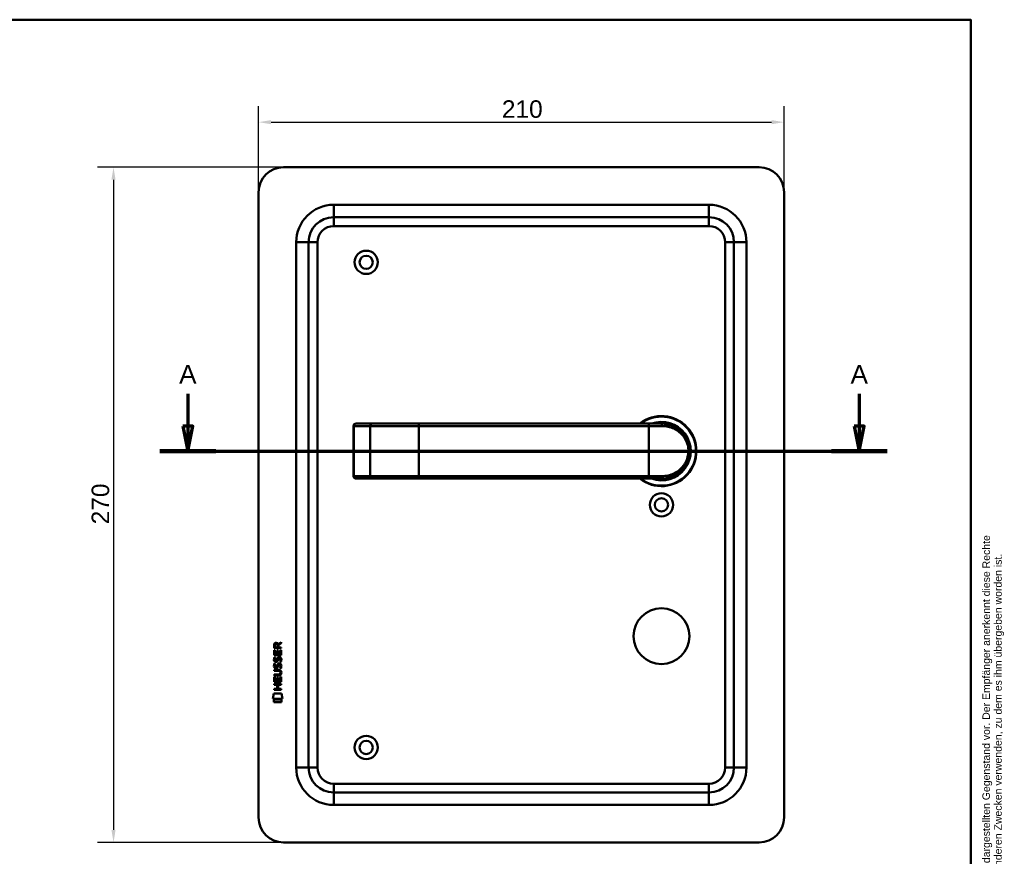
# Model space of a CAD drawing. Header units: millimetres. Extents: x 20 to 833, y 20 to 574.
# Tile 6 of 6: x 440 to 833, y 239 to 574. Entities that reach past the tile are written whole.
import ezdxf
from ezdxf.enums import TextEntityAlignment as Align

# ---------------------------------------------------------------- set-up
doc = ezdxf.new("R2010")
doc.units = ezdxf.units.MM
doc.header["$LTSCALE"] = 2
for name, color, linetype, lineweight in [('Bemaßungen(DIN)', 7, 'Continuous', 25), ('Schnittansichtslinien(DIN)', 7, 'Continuous', 70), ('Sichtbare Kanten(DIN)', 7, 'Continuous', 50), ('Sichtbare tangentiale Kanten(DIN)', 7, 'Continuous', 50), ('Skizziergeometrie(DIN)', 7, 'Continuous', 50), ('Skizzierlinie(DIN)', 7, 'Continuous', 25), ('Symbole(DIN)', 7, 'Continuous', 25)]:
    doc.layers.add(name, color=color, linetype=linetype, lineweight=lineweight)
doc.styles.add('Aktuell-DIN', font='arial.ttf')
doc.styles.add('Aktuell-DINGroßer Text', font='arial.ttf')
doc.styles.add('STANDARD-DIN~0', font='arial.ttf')
doc.styles.add('Textstil10', font='arial.ttf')
doc.styles.add('Textstil41', font='arial.ttf', dxfattribs={"width": 0.8})
doc.styles.add('Textstil83', font='arial.ttf', dxfattribs={"width": 0.8})
doc.dimstyles.new('CAD-LAN', dxfattribs={"dimscale": 2, "dimtxt": 3.5, "dimasz": 2.5, "dimexe": 3.175, "dimexo": 0, "dimgap": 0.8, "dimtad": 1, "dimrnd": 1e-08, "dimtxsty": 'STANDARD-DIN~0', "dimcen": 0.09, "dimdle": 10, "dimclrd": 250, "dimclre": 250, "dimclrt": 250, "dimadec": 0, "dimazin": 2, "dimtfac": 1, "dimtmove": 0, "dimatfit": 3, "dimfxl": 1, "dimtolj": 1, "dimtzin": 0, "dimlwd": 25, "dimlwe": 25, "dimarcsym": 0})

# ---------------------------------------------------------------- blocks, each defined once
blk = doc.blocks.new('Ränder Standardrahmen')
at = {"layer": 'Skizziergeometrie(DIN)', "flags": 128}
blk.add_lwpolyline([(10, 10), (10, 287), (410, 287), (410, 10), (10, 10)], dxfattribs=at)
blk = doc.blocks.new('Schriftfelder Heusser')
at = {"layer": 'Skizziergeometrie(DIN)'}
for p, q in [((101, 229.92), (101, 236.92)), ((101, 236.92), (291, 236.92)), ((111, 229.92), (111, 236.92)), ((123, 229.92), (123, 236.92)), ((232, 229.92), (232, 236.92)), ((256, 229.92), (256, 236.92)), ((291, 236.92), (291, 229.92)), ((101, 191.42), (101, 229.92)), ((101, 229.92), (291, 229.92)), ((111, 229.92), (111, 221.42)), ((123, 229.92), (123, 221.42)), ((232, 229.92), (232, 221.42)), ((256, 229.92), (256, 221.42)), ((291, 229.92), (291, 191.42)), ((101, 221.42), (291, 221.42)), ((150, 221.42), (150, 204.42)), ((198.85, 221.42), (198.85, 204.42)), ((216.35, 221.42), (216.35, 204.42)), ((238.35, 221.42), (238.35, 204.42)), ((278, 221.42), (278, 191.42)), ((278, 208.67), (291, 208.67)), ((101, 204.42), (291, 204.42)), ((142, 204.42), (142, 191.42)), ((236, 204.42), (236, 191.42)), ((278, 200.17), (291, 200.17)), ((291, 191.42), (101, 191.42))]:
    blk.add_line(p, q, dxfattribs=at)
at = {"layer": 'Skizzierlinie(DIN)'}
for p, q in [((113.5, 221.42), (113.5, 204.42)), ((118, 221.42), (118, 204.42)), ((162.35, 221.42), (162.35, 204.42)), ((166.85, 221.42), (166.85, 204.42)), ((113.5, 217.17), (150, 217.17)), ((162.35, 217.17), (278, 217.17)), ((113.5, 212.92), (150, 212.92)), ((162.35, 212.92), (278, 212.92)), ((113.5, 208.67), (150, 208.67)), ((162.35, 208.67), (278, 208.67))]:
    blk.add_line(p, q, dxfattribs=at)
for centre in [(115.75, 219.25), (164.6, 219.25), (115.75, 215.04), (164.6, 215.04), (115.75, 210.79), (164.6, 210.79), (115.75, 206.54), (164.6, 206.54)]:
    blk.add_circle(centre, 1.75, dxfattribs=at)
at = {"layer": 'Symbole(DIN)', "color": 7, "insert": (293.33, 191.7), "char_height": 1.5, "width": 182.3003, "attachment_point": 1, "rotation": 90, "line_spacing_factor": 0.944221, "style": 'Aktuell-DIN'}
blk.add_mtext('\\fArial|b0|i0;\\H1.5000;Die Schlossfabrik Heusser AG ist Eigentümerin dieses Dokumentes und behält sich alle Rechte an diesem und dem dargestellten Gegenstand vor. Der Empfänger anerkennt diese Rechte\\Pund wird das Dokument nicht ohne schriftliche Ermächtigung der Eigentümerin Dritten zugänglich machen oder zu anderen Zwecken verwenden, zu dem es ihm übergeben worden ist.\\P ', dxfattribs=at)
at = {"layer": 'Symbole(DIN)', "color": 179, "true_color": 0x262659, "style": 'Aktuell-DIN'}
for s, insert, char_height, attachment_point in [('Pos.', (106, 227), 2.489, 2), ('Menge', (117, 227), 2.489, 2), ('Benennung', (125.81, 225.38), 2.489, 4), ('B-Nummer', (234.74, 225.62), 2.489, 4), ('Material', (265.02, 225.62), 2.489, 5), ('\\fArial|b0|i0;Gezeichnet', (200.05, 219.23), 2, 4), ('\\fArial|b0|i0;a', (115.81, 219.53), 2, 5), ('\\fArial|b0|i0;e', (164.54, 219.53), 2, 5), ('\\fArial|b0|i0;b', (115.75, 215), 2, 5), ('\\fArial|b0|i0;f', (164.55, 215.06), 2, 5), ('\\fArial|b0|i0;Freigegeben', (199.92, 216), 2, 1), ('\\fArial|b0|i0;c', (115.75, 211.01), 2, 5), ('\\fArial|b0|i0;g', (164.63, 211.05), 2, 5), ('\\fArial|b0|i0;Projekt', (200, 211.98), 2, 1), ('\\fArial|b0|i0;d', (115.76, 206.55), 2, 5), ('\\fArial|b0|i0;h', (164.55, 206.57), 2, 5), ('\\fArial|b0|i0;CAD-Nr.', (200, 207.5), 2, 1), ('\\fArial|b0|i0;\\H2.0000;Massstab', (284.39, 206.37), 2, 5), ('\\fArial|b0|i0;\\H2.0000;Baugruppe', (143.1, 203.73), 2, 1), ('\\fArial|b0|i0;Zeichnungs-Nr.', (237, 203.5), 2, 1), ('\\fArial|b0|i0;\\H2.5000;4853 Murgenthal', (113.33, 192.46), 2.5, 7)]:
    blk.add_mtext(s, dxfattribs=dict(at, insert=insert, char_height=char_height, attachment_point=attachment_point))
at = {"layer": 'Symbole(DIN)', "color": 179, "true_color": 0x262659, "attachment_point": 5, "style": 'Aktuell-DIN'}
for s, insert, char_height, width in [('Änd.', (107.21, 213), 2.489, 12.3494), ('Änd.', (156.12, 212.76), 2.489, 12.3494), ('\\fArial|b0|i0;Änderung', (284.51, 202.33), 2, 12.1143)]:
    blk.add_mtext(s, dxfattribs=dict(at, insert=insert, char_height=char_height, width=width))
at = {"layer": 'Symbole(DIN)', "color": 7, "insert": (143.1, 196.62), "char_height": 4.5, "width": 90.18, "attachment_point": 4, "style": 'Aktuell-DIN'}
blk.add_mtext('\\fArial|b0|i0;\\W0.90;\\H4.5000;Heusser-Muschel Serie 6  EN179', dxfattribs=at)
at = {"layer": 'Symbole(DIN)', "color": 179, "true_color": 0x262659}
for tag, height, style, p in [('AUTOR', 2.49, 'Aktuell-DIN', (240.03, 219.26)), ('KONTROLLDATUM', 2, 'Textstil10', (217.42, 215.04)), ('KONTROLLIERT_VON', 2, 'Textstil10', (239.98, 215.05))]:
    blk.add_attdef(tag, text='', height=height, dxfattribs=dict(at, style=style)).set_placement(p, align=Align.MIDDLE_LEFT)
at = {"layer": 'Symbole(DIN)', "color": 179, "true_color": 0x262659, "style": 'Textstil10'}
blk.add_attdef('ERSTELLUNGSDATUM_001', (217.26, 218.29), '', height=2, dxfattribs=at)
at = {"layer": 'Symbole(DIN)', "color": 7, "style": 'Textstil83', "width": 0.8}
blk.add_attdef('Anfänglicher_Ansichtsmaßstab_001', (281.57, 213.34), '', height=2.3, dxfattribs=at)
at = {"layer": 'Symbole(DIN)', "color": 179, "true_color": 0x262659, "style": 'Textstil10'}
blk.add_attdef('PROJEKT', text='', height=2, dxfattribs=at).set_placement((217.77, 209.72), align=Align.BOTTOM_LEFT)
at = {"layer": 'Symbole(DIN)', "color": 7, "style": 'Textstil41', "width": 0.8}
blk.add_attdef('STATUS', text='', height=5, dxfattribs=at).set_placement((284.53, 195.86), align=Align.MIDDLE_CENTER)
blk = doc.blocks.new('*D21')
at = {"layer": 'Bemaßungen(DIN)', "color": 250, "linetype": 'Continuous', "lineweight": 25, "true_color": 0x3f3f3f, "transparency": 16777216}
for p, q in [((535.37, 504.98), (535.37, 539.36)), ((745.37, 504.98), (745.37, 539.36)), ((540.37, 533.01), (740.37, 533.01))]:
    blk.add_line(p, q, dxfattribs=at)
at = {"layer": 'Bemaßungen(DIN)', "color": 250, "linetype": 'Continuous', "true_color": 0x3f3f3f, "transparency": 16777216}
for points in [[(540.37, 533.85), (540.37, 532.18), (535.37, 533.01)], [(740.37, 533.85), (740.37, 532.18), (745.37, 533.01)]]:
    blk.add_solid(points, dxfattribs=at)
at = {"layer": 'Defpoints', "color": 0, "linetype": 'Continuous', "transparency": 16777216}
for p in [(745.37, 533.01), (535.37, 504.98), (745.37, 504.98)]:
    blk.add_point(p, dxfattribs=at)
at = {"layer": 'Bemaßungen(DIN)', "color": 250, "linetype": 'Continuous', "lineweight": 25, "true_color": 0x3f3f3f, "transparency": 16777216, "insert": (632.59, 541.76), "char_height": 7, "attachment_point": 1, "style": 'STANDARD-DIN~0'}
blk.add_mtext('\\A1;210', dxfattribs=at)
blk = doc.blocks.new('*D22')
at = {"layer": 'Bemaßungen(DIN)', "color": 250, "linetype": 'Continuous', "lineweight": 25, "true_color": 0x3f3f3f, "transparency": 16777216}
for p, q in [((545.37, 514.98), (471.02, 514.98)), ((477.37, 509.98), (477.37, 249.98)), ((545.37, 244.98), (471.02, 244.98))]:
    blk.add_line(p, q, dxfattribs=at)
at = {"layer": 'Bemaßungen(DIN)', "color": 250, "linetype": 'Continuous', "true_color": 0x3f3f3f, "transparency": 16777216}
for points in [[(476.54, 509.98), (478.2, 509.98), (477.37, 514.98)], [(476.54, 249.98), (478.2, 249.98), (477.37, 244.98)]]:
    blk.add_solid(points, dxfattribs=at)
at = {"layer": 'Defpoints', "color": 0, "linetype": 'Continuous', "transparency": 16777216}
for p in [(545.37, 514.98), (477.37, 244.98), (545.37, 244.98)]:
    blk.add_point(p, dxfattribs=at)
at = {"layer": 'Bemaßungen(DIN)', "color": 250, "linetype": 'Continuous', "lineweight": 25, "true_color": 0x3f3f3f, "transparency": 16777216, "insert": (468.62, 372.2), "char_height": 7, "attachment_point": 1, "rotation": 90, "style": 'STANDARD-DIN~0'}
blk.add_mtext('\\A1;270', dxfattribs=at)
blk = doc.blocks.new('2DTransSchnitt0')
at = {"layer": 'Schnittansichtslinien(DIN)', "linetype": 'Continuous'}
for p, q in [((253.55, 212.19), (253.55, 205.74)), ((387.73, 212.19), (387.73, 205.74)), ((252.55, 205.74), (253.55, 200.74)), ((254.55, 205.74), (252.55, 205.74)), ((253.55, 205.74), (253.55, 200.74)), ((253.55, 200.74), (254.55, 205.74)), ((386.73, 205.74), (387.73, 200.74)), ((388.73, 205.74), (386.73, 205.74)), ((387.73, 205.74), (387.73, 200.74)), ((387.73, 200.74), (388.73, 205.74)), ((247.97, 200.74), (393.32, 200.74))]:
    blk.add_line(p, q, dxfattribs=at)
at = {"layer": 'Schnittansichtslinien(DIN)', "linetype": 'Continuous', "lineweight": 140}
for p, q in [((247.97, 200.74), (259.14, 200.74)), ((382.14, 200.74), (393.32, 200.74))]:
    blk.add_line(p, q, dxfattribs=at)
at = {"layer": 'Schnittansichtslinien(DIN)', "linetype": 'Continuous', "flags": 128}
for points in [[(252.55, 205.74), (253.55, 200.74), (254.55, 205.74), (252.55, 205.74)], [(386.73, 205.74), (387.73, 200.74), (388.73, 205.74), (386.73, 205.74)]]:
    blk.add_lwpolyline(points, dxfattribs=at)
at = {"layer": 'Schnittansichtslinien(DIN)'}
for points in [[(252.55, 205.74), (253.55, 200.74), (254.55, 205.74), (252.55, 205.74)], [(386.73, 205.74), (387.73, 200.74), (388.73, 205.74), (386.73, 205.74)]]:
    blk.add_solid(points, dxfattribs=at)
at = {"layer": 'Schnittansichtslinien(DIN)', "char_height": 3.73, "attachment_point": 7, "style": 'Aktuell-DINGroßer Text'}
for insert in [(251.8, 214.24), (385.98, 214.24)]:
    blk.add_mtext('A', dxfattribs=dict(at, insert=insert))

msp = doc.modelspace()

# ---------------------------------------------------------------- linework, layer by layer
at = {"layer": 'Sichtbare Kanten(DIN)'}
for p, q in [((735.371, 514.979), (545.371, 514.979)), ((535.371, 504.979), (535.371, 254.979)), ((745.371, 254.979), (745.371, 504.979)), ((715.371, 494.979), (565.371, 494.979)), ((555.371, 484.979), (555.371, 274.979)), ((725.371, 274.979), (725.371, 484.979)), ((573.321, 411.479), (573.321, 391.479)), ((574.321, 412.479), (574.34, 412.479)), ((580.893, 412.479), (574.34, 412.479)), ((580.81, 412.475), (580.81, 412.475)), ((599.371, 412.479), (580.893, 412.479)), ((691.371, 412.479), (599.371, 412.479)), ((691.371, 412.479), (696.371, 412.479)), ((696.988, 412.462), (696.988, 412.462)), ((574.34, 390.479), (574.321, 390.479)), ((574.34, 390.479), (580.893, 390.479)), ((580.893, 390.479), (599.371, 390.479)), ((599.371, 390.479), (691.371, 390.479)), ((696.371, 390.479), (691.371, 390.479)), ((541.552, 322.626), (541.554, 323.94)), ((541.902, 323.896), (541.902, 323.008)), ((541.902, 323.008), (542.919, 323.007)), ((542.919, 323.007), (542.92, 323.895)), ((543.217, 324.256), (544.412, 325.046)), ((543.27, 323.857), (543.269, 323.007)), ((543.269, 323.007), (544.411, 323.006)), ((544.412, 324.612), (543.27, 323.857)), ((544.411, 323.006), (544.41, 322.624)), ((544.412, 325.046), (544.412, 324.612)), ((541.55, 319.896), (541.551, 321.9)), ((544.408, 319.894), (541.55, 319.896)), ((541.551, 321.9), (541.9, 321.9)), ((544.41, 322.624), (541.552, 322.626)), ((541.721, 319.122), (542.06, 319.022)), ((541.9, 321.9), (541.898, 320.273)), ((541.898, 320.273), (542.793, 320.272)), ((542.793, 320.272), (542.794, 321.719)), ((542.794, 321.719), (543.143, 321.719)), ((543.143, 321.719), (543.141, 320.272)), ((543.141, 320.272), (544.06, 320.271)), ((543.65, 318.819), (543.638, 318.819)), ((544.06, 320.271), (544.061, 321.918)), ((544.061, 321.918), (544.41, 321.918)), ((544.41, 321.918), (544.408, 319.894)), ((541.719, 316.576), (542.058, 316.475)), ((541.916, 315.244), (541.923, 315.227)), ((541.918, 317.791), (541.925, 317.773)), ((542.6, 315.146), (542.61, 315.163)), ((542.602, 317.693), (542.612, 317.71)), ((543.648, 316.273), (543.636, 316.273)), ((541.541, 309.159), (541.543, 311.163)), ((541.543, 311.734), (541.543, 312.111)), ((541.543, 312.111), (543.213, 312.11)), ((543.189, 311.733), (541.543, 311.734)), ((541.543, 311.163), (541.891, 311.162)), ((541.545, 313.669), (541.545, 314.046)), ((541.545, 314.046), (543.191, 314.044)), ((543.214, 313.667), (541.545, 313.669)), ((541.891, 311.162), (541.89, 309.535)), ((542.784, 309.535), (542.786, 310.982)), ((542.786, 310.982), (543.134, 310.981)), ((543.134, 310.981), (543.133, 309.534)), ((544.051, 309.534), (544.053, 311.181)), ((544.053, 311.181), (544.401, 311.18)), ((544.094, 312.882), (544.094, 312.892)), ((544.401, 311.18), (544.4, 309.156)), ((541.539, 307.988), (541.539, 308.365)), ((541.539, 308.365), (544.398, 308.363)), ((542.782, 307.987), (541.539, 307.988)), ((544.4, 309.156), (541.541, 309.159)), ((541.89, 309.535), (542.784, 309.535)), ((542.781, 306.429), (542.782, 307.987)), ((543.133, 309.534), (544.051, 309.534)), ((543.138, 307.987), (543.137, 306.429)), ((544.397, 307.986), (543.138, 307.987)), ((544.398, 308.363), (544.397, 307.986)), ((541.006, 302.476), (541.465, 304.609)), ((541.465, 304.609), (544.471, 304.607)), ((541.537, 306.053), (541.538, 306.43)), ((544.396, 306.051), (541.537, 306.053)), ((541.538, 306.43), (542.781, 306.429)), ((543.137, 306.429), (544.396, 306.428)), ((544.396, 306.428), (544.396, 306.051)), ((544.471, 304.607), (544.921, 302.473)), ((544.921, 302.473), (541.006, 302.476)), ((541.465, 301.048), (541.466, 302.19)), ((544.462, 301.046), (541.465, 301.048)), ((541.466, 302.19), (544.463, 302.188)), ((544.463, 302.188), (544.462, 301.046)), ((565.371, 264.979), (715.371, 264.979)), ((545.371, 244.979), (735.371, 244.979))]:
    msp.add_line(p, q, dxfattribs=at)
for centre, radius in [((578.371, 476.979), 4.65), ((578.371, 476.979), 2.65), ((696.371, 379.979), 4.65), ((696.371, 379.979), 2.65), ((696.371, 327.479), 11.15), ((578.371, 282.979), 4.65), ((578.371, 282.979), 2.65)]:
    msp.add_circle(centre, radius, dxfattribs=at)
for centre, radius, start, end in [((545.371, 504.979), 10, 90, 180), ((735.371, 504.979), 10, 0, 90), ((565.371, 484.979), 10, 90, 180), ((715.371, 484.979), 10, 0, 90), ((696.371, 401.479), 14, 231.78679, 128.21321), ((696.371, 401.479), 13.8, 232.8542, 127.1458), ((574.321, 411.479), 1, 90, 180), ((696.371, 401.479), 11.7, 250.08028, 109.91972), ((696.371, 401.479), 11.6, 251.49137, 108.50863), ((696.371, 401.479), 11.5, 253.04257, 106.95743), ((696.371, 401.479), 11.3, 256.76803, 103.23197), ((698.603, 411.587), 0.85, 191.30641, 191.31069), ((698.603, 411.587), 0.85, 119.32679, 119.34502), ((698.603, 411.587), 0.85, 328.7244, 328.72584), ((708.694, 414.177), 8.678, 196.40238, 196.40428), ((574.321, 391.479), 1, 180, 270), ((565.371, 274.979), 10, 180, 270), ((715.371, 274.979), 10, 270, 0), ((545.371, 254.979), 10, 180, 270), ((735.371, 254.979), 10, 270, 0)]:
    msp.add_arc(centre, radius, start, end, dxfattribs=at)
for centre, major_axis, ratio, start_param, end_param in [((543.081, 323.123), (0.976, -1.274), 0.5180415, 2.7627686, 3.7355131), ((541.688, 323.042), (-1.242, -1.64), 0.5994938, 2.7365723, 3.5673799), ((542.99, 317.132), (0.839, 1.642), 0.4591024, 5.9761877, 6.4975755), ((543.268, 318.602), (1.192, 3.54), 0.2215161, 2.8263053, 2.8854462), ((543.184, 320.901), (1.103, 3.296), 0.2312948, 2.8124619, 2.8734213), ((542.669, 316.047), (0.583, 1.012), 0.541605, 2.7569093, 3.2147406), ((542.663, 318.585), (0.574, 1.004), 0.5438409, 2.7534304, 3.2137241), ((542.541, 315.171), (0.098, 0.139), 0.3641716, 4.4844927, 4.7925708), ((542.543, 317.717), (0.098, 0.139), 0.3641716, 4.4844927, 4.7925708), ((542.99, 314.588), (0.838, 1.64), 0.4594521, 5.9760112, 6.497704), ((539.374, 316.415), (4.808, -4.323), 0.3742014, 5.888113, 6.6064523), ((539.37, 309.371), (4.814, 4.313), 0.3742661, 5.9599282, 6.6783921), ((520.661, 332.719), (23.266, -20.361), 0.1371339, 6.127502, 6.402435)]:
    msp.add_ellipse(centre, major_axis=major_axis, ratio=ratio, start_param=start_param, end_param=end_param, dxfattribs=at)
for points, knots in [([(696.371, 390.479), (697.237, 390.479), (698.951, 390.687), (702.035, 391.813), (705.105, 394.277), (707.021, 397.879), (707.487, 401.47), (707.203, 403.707), (706.697, 405.339), (706.033, 406.846), (704.506, 409.165), (702.035, 411.146), (698.949, 412.272), (697.237, 412.479), (696.371, 412.479)], [-3.4261334, -3.4261334, -3.4261334, -3.4261334, -3.1814096, -2.9366858, -2.4472382, -1.9577905, -1.7130667, -1.4683429, -1.345981, -1.2236191, -0.9788953, -0.4894476, -0.2447238, 0, 0, 0, 0]), ([(544.094, 312.892), (544.094, 312.939), (544.092, 312.986), (544.076, 313.121), (544.053, 313.209), (543.979, 313.359), (543.933, 313.421), (543.812, 313.526), (543.742, 313.566), (543.525, 313.65), (543.365, 313.667), (543.214, 313.667)], [0, 0, 0, 0, 0.01400423, 0.01400423, 0.0408947, 0.0408947, 0.06439039, 0.06439039, 0.08887549, 0.08887549, 0.13413559, 0.13413559, 0.13413559, 0.13413559])]:
    msp.add_open_spline(points, degree=3, knots=knots, dxfattribs=at)
for points in [[(541.554, 323.94), (541.568, 324.381), (541.8, 324.844), (542.413, 324.843)], [(542.92, 323.895), (542.92, 324.168), (542.833, 324.494), (542.418, 324.494)], [(541.52, 318.446), (541.538, 318.585), (541.58, 318.792), (541.65, 318.965)], [(541.65, 318.965), (541.67, 319.015), (541.721, 319.122), (541.721, 319.122)], [(542.06, 319.022), (542.06, 319.022), (541.94, 318.695), (541.905, 318.558)], [(542.793, 318.228), (542.877, 318.596), (542.979, 318.807), (543.12, 318.975)], [(543.12, 318.975), (543.213, 319.085), (543.344, 319.157), (543.523, 319.181)], [(543.638, 318.819), (543.517, 318.819), (543.441, 318.787), (543.367, 318.701)], [(543.523, 319.181), (543.811, 319.22), (544.094, 319.12), (544.287, 318.803)], [(544.287, 318.803), (544.397, 318.622), (544.451, 318.403), (544.451, 318.134)], [(541.596, 315.097), (541.505, 315.338), (541.476, 315.571), (541.518, 315.9)], [(541.598, 317.644), (541.507, 317.885), (541.478, 318.118), (541.52, 318.446)], [(541.518, 315.9), (541.536, 316.039), (541.578, 316.246), (541.648, 316.419)], [(542.155, 314.637), (541.932, 314.67), (541.702, 314.815), (541.596, 315.097)], [(542.157, 317.183), (541.934, 317.216), (541.704, 317.362), (541.598, 317.644)], [(541.648, 316.419), (541.668, 316.468), (541.719, 316.576), (541.719, 316.576)], [(541.903, 316.011), (541.839, 315.758), (541.833, 315.534), (541.891, 315.318)], [(541.905, 318.558), (541.841, 318.305), (541.835, 318.081), (541.893, 317.865)], [(542.058, 316.475), (542.058, 316.475), (541.938, 316.149), (541.903, 316.011)], [(542.128, 315.014), (542.275, 314.954), (542.463, 314.99), (542.568, 315.105)], [(542.13, 317.561), (542.277, 317.501), (542.465, 317.537), (542.57, 317.651)], [(542.312, 317.171), (542.211, 317.172), (542.19, 317.178), (542.157, 317.183)], [(542.938, 314.988), (542.822, 314.779), (542.627, 314.62), (542.31, 314.624)], [(542.94, 317.535), (542.824, 317.325), (542.629, 317.166), (542.312, 317.171)], [(542.61, 315.163), (542.679, 315.273), (542.736, 315.436), (542.791, 315.682)], [(542.612, 317.71), (542.681, 317.819), (542.738, 317.983), (542.793, 318.228)], [(542.791, 315.682), (542.875, 316.049), (542.977, 316.261), (543.118, 316.428)], [(543.13, 315.531), (543.076, 315.291), (543.014, 315.126), (542.938, 314.988)], [(543.132, 318.078), (543.078, 317.838), (543.016, 317.673), (542.94, 317.535)], [(543.118, 316.428), (543.211, 316.539), (543.342, 316.611), (543.521, 316.635)], [(543.179, 315.73), (543.171, 315.7), (543.131, 315.534), (543.13, 315.531)], [(543.181, 318.276), (543.173, 318.246), (543.133, 318.08), (543.132, 318.078)], [(543.365, 316.155), (543.294, 316.066), (543.234, 315.928), (543.179, 315.73)], [(543.367, 318.701), (543.296, 318.613), (543.236, 318.475), (543.181, 318.276)], [(543.636, 316.273), (543.515, 316.273), (543.439, 316.24), (543.365, 316.155)], [(543.521, 316.635), (543.809, 316.673), (544.092, 316.573), (544.285, 316.257)], [(543.84, 314.69), (543.84, 314.69), (543.995, 314.944), (544.054, 315.229)], [(543.842, 317.237), (543.842, 317.237), (543.997, 317.491), (544.056, 317.775)], [(544.211, 317.15), (544.19, 317.155), (543.842, 317.237), (543.842, 317.237)], [(544.054, 315.229), (544.123, 315.562), (544.122, 315.838), (544.016, 316.035)], [(544.056, 317.775), (544.125, 318.108), (544.124, 318.384), (544.018, 318.582)], [(544.433, 315.322), (544.404, 314.991), (544.245, 314.661), (544.209, 314.603)], [(544.435, 317.868), (544.406, 317.537), (544.248, 317.207), (544.211, 317.15)], [(544.285, 316.257), (544.395, 316.076), (544.449, 315.857), (544.449, 315.587)], [(544.449, 315.587), (544.449, 315.502), (544.442, 315.417), (544.433, 315.322)], [(544.451, 318.134), (544.451, 318.049), (544.444, 317.963), (544.435, 317.868)], [(542.31, 314.624), (542.209, 314.625), (542.188, 314.632), (542.155, 314.637)], [(544.209, 314.603), (544.188, 314.608), (543.84, 314.69), (543.84, 314.69)]]:
    msp.add_open_spline(points, degree=3, dxfattribs=at)
at = {"layer": 'Sichtbare tangentiale Kanten(DIN)'}
for p, q in [((565.371, 499.979), (565.371, 494.979)), ((565.371, 499.979), (715.371, 499.979)), ((715.371, 499.979), (715.371, 494.979)), ((565.371, 491.479), (565.371, 494.979)), ((715.371, 491.479), (715.371, 494.979)), ((715.371, 491.479), (565.371, 491.479)), ((550.371, 484.979), (555.371, 484.979)), ((550.371, 274.979), (550.371, 484.979)), ((558.871, 484.979), (555.371, 484.979)), ((558.871, 484.979), (558.871, 274.979)), ((721.871, 484.979), (725.371, 484.979)), ((721.871, 274.979), (721.871, 484.979)), ((730.371, 484.979), (725.371, 484.979)), ((730.371, 484.979), (730.371, 274.979)), ((573.379, 411.479), (573.321, 411.479)), ((573.379, 391.479), (573.379, 411.479)), ((573.379, 411.479), (579.932, 411.479)), ((579.932, 411.479), (599.371, 411.479)), ((579.932, 391.479), (579.932, 411.479)), ((599.371, 412.479), (599.371, 411.479)), ((599.371, 411.479), (599.371, 391.479)), ((599.371, 411.479), (691.371, 411.479)), ((691.371, 412.479), (691.371, 411.479)), ((691.371, 411.479), (691.371, 391.479)), ((696.634, 411.479), (691.371, 411.479)), ((706.807, 404.957), (706.806, 404.957)), ((573.321, 391.479), (573.379, 391.479)), ((579.932, 391.479), (573.379, 391.479)), ((599.371, 391.479), (579.932, 391.479)), ((691.371, 391.479), (599.371, 391.479)), ((599.371, 390.479), (599.371, 391.479)), ((691.371, 391.479), (696.634, 391.479)), ((691.371, 390.479), (691.371, 391.479)), ((550.371, 274.979), (555.371, 274.979)), ((558.871, 274.979), (555.371, 274.979)), ((721.871, 274.979), (725.371, 274.979)), ((730.371, 274.979), (725.371, 274.979)), ((565.371, 264.979), (565.371, 268.479)), ((565.371, 268.479), (715.371, 268.479)), ((715.371, 268.479), (715.371, 264.979)), ((565.371, 264.979), (565.371, 259.979)), ((715.371, 259.979), (715.371, 264.979)), ((715.371, 259.979), (565.371, 259.979))]:
    msp.add_line(p, q, dxfattribs=at)
for centre, radius, start, end in [((565.371, 484.979), 15, 90, 180), ((715.371, 484.979), 15, 0, 90), ((565.371, 484.979), 6.5, 90, 180), ((715.371, 484.979), 6.5, 0, 90), ((565.371, 274.979), 15, 180, 270), ((565.371, 274.979), 6.5, 180, 270), ((715.371, 274.979), 6.5, 270, 0), ((715.371, 274.979), 15, 270, 0)]:
    msp.add_arc(centre, radius, start, end, dxfattribs=at)
for centre, major_axis, ratio, start_param, end_param in [((574.34, 411.479), (0, 1), 0.9612617, 0, 1.5707963), ((580.893, 411.479), (0, 1), 0.9612617, 0, 1.5707963), ((696.371, 411.479), (0, 1), 0.2631579, 4.712389, 6.2831853), ((574.34, 391.479), (0, -1), 0.9612617, 4.712389, 6.2831853), ((580.893, 391.479), (0, -1), 0.9612617, 4.712389, 6.2831853), ((696.371, 391.479), (0, -1), 0.2631579, 0, 1.5707963)]:
    msp.add_ellipse(centre, major_axis=major_axis, ratio=ratio, start_param=start_param, end_param=end_param, dxfattribs=at)
msp.add_open_spline([(696.634, 411.479), (697.462, 411.479), (698.282, 411.385), (699.061, 411.21), (699.839, 411.035), (700.577, 410.779), (701.267, 410.458), (702.646, 409.817), (703.828, 408.916), (704.778, 407.813), (705.254, 407.261), (705.671, 406.659), (706.022, 406.001), (706.198, 405.673), (706.356, 405.33), (706.496, 404.974), (706.636, 404.617), (706.757, 404.246), (706.856, 403.863), (707.054, 403.097), (707.163, 402.284), (707.162, 401.469), (707.16, 400.654), (707.048, 399.838), (706.852, 399.076), (706.46, 397.551), (705.725, 396.241), (704.77, 395.138), (703.814, 394.035), (702.642, 393.139), (701.266, 392.5), (700.579, 392.18), (699.841, 391.924), (699.062, 391.749), (698.283, 391.573), (697.462, 391.479), (696.634, 391.479)], degree=3, knots=[0, 0, 0, 0, 0.2447238, 0.2447238, 0.2447238, 0.4894476, 0.4894476, 0.4894476, 0.9788953, 0.9788953, 0.9788953, 1.2236191, 1.2236191, 1.2236191, 1.345981, 1.345981, 1.345981, 1.4683429, 1.4683429, 1.4683429, 1.7130667, 1.7130667, 1.7130667, 1.9577905, 1.9577905, 1.9577905, 2.4472382, 2.4472382, 2.4472382, 2.9366858, 2.9366858, 2.9366858, 3.1814096, 3.1814096, 3.1814096, 3.4261334, 3.4261334, 3.4261334, 3.4261334], dxfattribs=at)

# ---------------------------------------------------------------- block references
at = {"xscale": 2, "yscale": 2, "zscale": 2}
msp.add_blockref('Ränder Standardrahmen', (0, 0), dxfattribs=at)
msp.add_blockref('Schriftfelder Heusser', (238, -362.833), dxfattribs=at).add_auto_attribs({'ERSTELLUNGSDATUM_001': '21.12.2020', 'Anfänglicher_Ansichtsmaßstab_001': '1 : 2'})
at = {"layer": 'Schnittansichtslinien(DIN)', "xscale": 2, "yscale": 2, "zscale": 2}
msp.add_blockref('2DTransSchnitt0', (0, 0), dxfattribs=at)

# ---------------------------------------------------------------- dimensions: what is measured, and where the dimension line sits
at = {"layer": 'Bemaßungen(DIN)', "color": 250, "linetype": 'Continuous', "lineweight": 25, "true_color": 0x3f3f3f}
for base, p1, p2, angle, picture, middle in [((745.371, 533.014), (535.371, 504.979), (745.371, 504.979), 180, '*D21', (640.371, 533.014)), ((477.371, 244.979), (545.371, 514.979), (545.371, 244.979), 90, '*D22', (477.371, 379.979))]:
    dim = msp.add_linear_dim(base=base, p1=p1, p2=p2, angle=angle, dimstyle='CAD-LAN', override={"dimgap": 0.8, "dimdec": 2, "dimtol": 0, "dimlim": 0, "dimtp": 0, "dimtm": 0, "dimtdec": 2, "dimtofl": 0, "dimatfit": 1}, dxfattribs=at)
    dim.commit()
    dim.dimension.update_dxf_attribs({"geometry": picture, "text_midpoint": middle, "dimtype": 160})

doc.saveas('drawing.dxf')
